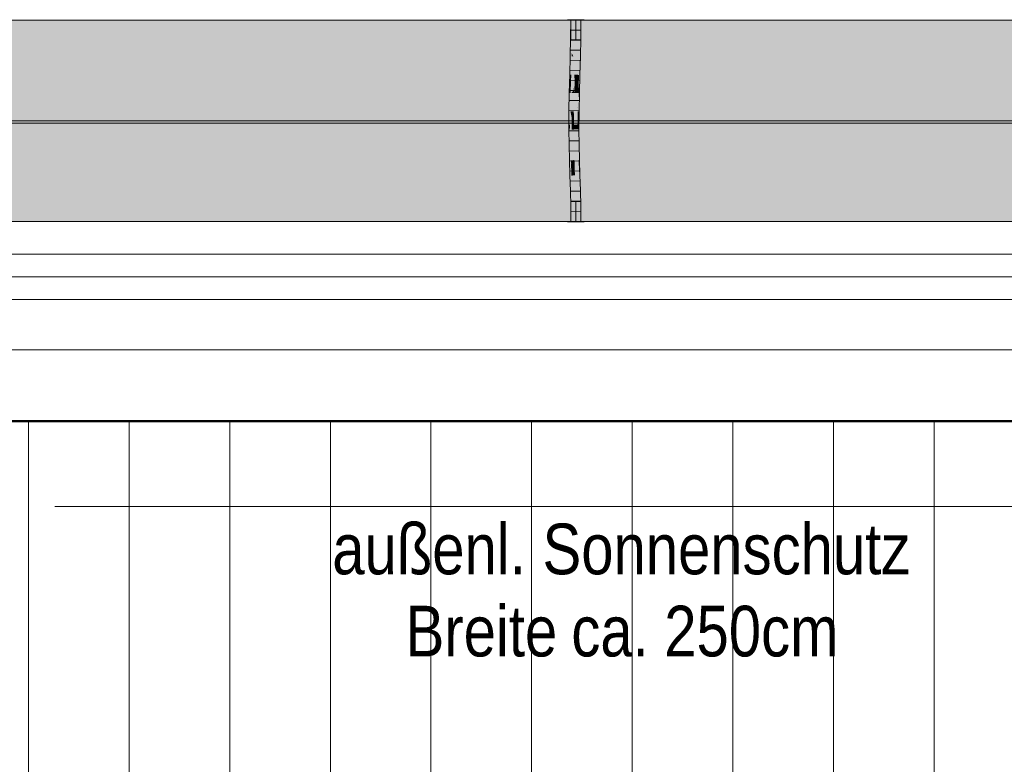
# Model space of a CAD drawing. Extents: x -620 to 300, y 62 to 1107.
# Tile 23 of 109: x -344 to -305, y 350 to 380. Entities that reach past the tile are written whole.
import ezdxf
from ezdxf.lldxf.tags import DXFTag

# ---------------------------------------------------------------- set-up
doc = ezdxf.new("R2010")
doc.units = 0
doc.layers.get('0').update_dxf_attribs({"lineweight": 35})
for name, color, linetype, lineweight, true_color in [('30 -33 Aussenwände- 7 Fassade_ Elemente', 7, 'Continuous', 9, 0x00aacc), ('30 -35 Decken- 1 Konstruktion-Träger- Stahlbeton', 7, 'grob-A06G9G5Q8I', 13, 0x33aa00), ('70 -72 Beschriftung- 1 Beschriftung allgemein', 7, 'Continuous', 9, 0xff6633), ('70 -75 Raumstempel- 1 Raumstempel', 1, 'Continuous', 50, 0xff0000), ('E_Leerrohr 20', 7, 'Continuous', 13, 0xcc0099), ('E_Leerrohr 20-Shading', 7, 'Continuous', 13, 0xcc0099)]:
    doc.layers.add(name, color=color, linetype=linetype, lineweight=lineweight, true_color=true_color)
doc.layers.add('60- 61 allgemeine Ausstattung- 4 Terrassen', color=7, linetype='Continuous', lineweight=9)
doc.layers.add('70 -71 Achsen- 1 Gebäudeachsen', color=7, linetype='STRICHPUNKT2-A06G9G5P8I', lineweight=18)
doc.layers.add('iwb_Schraffur_Unterzug', color=7, linetype='Continuous', lineweight=5, true_color=0xffffcc, plot=False)
doc.styles.get("Standard").update_dxf_attribs({"font": 'ARIALN.TTF'})
tags = doc.linetypes.add('grob-A06G9G5Q8I', pattern=[14, 3, -8, 3]).pattern_tags.tags
tags[8:9] = [DXFTag(74, 4), DXFTag(75, 0), DXFTag(340, '0'), DXFTag(46, 0.0), DXFTag(50, 0.0), DXFTag(44, 0.0), DXFTag(45, 0.0)]
tags[6:7] = [DXFTag(74, 4), DXFTag(75, 0), DXFTag(340, '0'), DXFTag(46, 0.0), DXFTag(50, 0.0), DXFTag(44, 0.0), DXFTag(45, 0.0)]
tags[4:5] = [DXFTag(74, 4), DXFTag(75, 0), DXFTag(340, '0'), DXFTag(46, 0.0), DXFTag(50, 0.0), DXFTag(44, 0.0), DXFTag(45, 0.0)]
tags = doc.linetypes.add('STRICHPUNKT2', pattern=[12.7, 6.35, -3.175, 0, -3.175]).pattern_tags.tags
tags[10:11] = [DXFTag(74, 4), DXFTag(75, 0), DXFTag(340, '0'), DXFTag(46, 0.0), DXFTag(50, 0.0), DXFTag(44, 0.0), DXFTag(45, 0.0)]
tags[8:9] = [DXFTag(74, 4), DXFTag(75, 0), DXFTag(340, '0'), DXFTag(46, 0.0), DXFTag(50, 0.0), DXFTag(44, 0.0), DXFTag(45, 0.0)]
tags[6:7] = [DXFTag(74, 4), DXFTag(75, 0), DXFTag(340, '0'), DXFTag(46, 0.0), DXFTag(50, 0.0), DXFTag(44, 0.0), DXFTag(45, 0.0)]
tags[4:5] = [DXFTag(74, 4), DXFTag(75, 0), DXFTag(340, '0'), DXFTag(46, 0.0), DXFTag(50, 0.0), DXFTag(44, 0.0), DXFTag(45, 0.0)]
tags = doc.linetypes.add('STRICHPUNKT2-A06G9G5P8I', pattern=[12.7, 6.35, -3.175, 0, -3.175]).pattern_tags.tags
tags[10:11] = [DXFTag(74, 4), DXFTag(75, 0), DXFTag(340, '0'), DXFTag(46, 0.0), DXFTag(50, 0.0), DXFTag(44, 0.0), DXFTag(45, 0.0)]
tags[8:9] = [DXFTag(74, 4), DXFTag(75, 0), DXFTag(340, '0'), DXFTag(46, 0.0), DXFTag(50, 0.0), DXFTag(44, 0.0), DXFTag(45, 0.0)]
tags[6:7] = [DXFTag(74, 4), DXFTag(75, 0), DXFTag(340, '0'), DXFTag(46, 0.0), DXFTag(50, 0.0), DXFTag(44, 0.0), DXFTag(45, 0.0)]
tags[4:5] = [DXFTag(74, 4), DXFTag(75, 0), DXFTag(340, '0'), DXFTag(46, 0.0), DXFTag(50, 0.0), DXFTag(44, 0.0), DXFTag(45, 0.0)]

# ---------------------------------------------------------------- blocks, each defined once
blk = doc.blocks.new('Shading-A06G9G2L8I', base_point=(-321.628, 374.196))
at = {"layer": 'E_Leerrohr 20-Shading', "color": 223, "true_color": 0xc67fb4}
for points in [[(-321.921, 379.931), (-321.979, 379.931), (-321.927, 379.208), (-321.986, 379.209)], [(-321.624, 379.931), (-321.638, 379.931), (-321.632, 379.204), (-321.644, 379.204)], [(-321.632, 379.204), (-321.614, 379.204), (-321.624, 379.931), (-321.603, 379.931)], [(-321.593, 379.931), (-321.603, 379.931), (-321.605, 379.204), (-321.614, 379.204)], [(-321.579, 379.931), (-321.593, 379.931), (-321.59, 379.203), (-321.605, 379.204)], [(-321.59, 379.203), (-321.586, 379.203), (-321.579, 379.931)], [(-321.927, 379.208), (-321.986, 379.209), (-321.944, 378.485), (-322.001, 378.486)], [(-321.942, 378.485), (-321.927, 379.208), (-321.944, 378.485)], [(-321.632, 379.204), (-321.644, 379.204), (-321.652, 378.478), (-321.66, 378.478)], [(-321.636, 379.068), (-321.652, 378.478), (-321.651, 378.478)], [(-321.632, 379.204), (-321.636, 379.068), (-321.636, 378.478), (-321.651, 378.478)], [(-321.605, 379.204), (-321.614, 379.204), (-321.628, 378.477), (-321.636, 378.478)], [(-321.632, 379.204), (-321.636, 378.478), (-321.614, 379.204)], [(-321.59, 379.203), (-321.605, 379.204), (-321.616, 378.477), (-321.628, 378.477)], [(-321.616, 378.477), (-321.601, 378.477), (-321.59, 379.203), (-321.586, 379.203)], [(-321.944, 378.485), (-322.001, 378.486), (-321.967, 377.761), (-322.021, 377.762)], [(-321.962, 377.76), (-321.942, 378.485), (-321.967, 377.761), (-321.944, 378.485)], [(-321.652, 378.478), (-321.66, 378.478), (-321.677, 377.753), (-321.679, 377.753)], [(-321.652, 378.478), (-321.677, 377.753), (-321.651, 378.478), (-321.674, 377.753)], [(-321.674, 377.753), (-321.663, 377.752), (-321.651, 378.478), (-321.636, 378.478)], [(-321.628, 378.477), (-321.636, 378.478), (-321.656, 377.752), (-321.663, 377.752)], [(-321.616, 378.477), (-321.628, 378.477), (-321.65, 377.752), (-321.656, 377.752)], [(-321.65, 377.752), (-321.621, 377.751), (-321.616, 378.477), (-321.601, 378.477)], [(-322.021, 377.762), (-322.028, 377.494), (-321.967, 377.761), (-321.975, 377.493)], [(-321.975, 377.486), (-321.968, 377.534), (-321.967, 377.761), (-321.962, 377.76)], [(-321.674, 377.753), (-321.686, 377.486), (-321.683, 377.459)], [(-321.674, 377.753), (-321.677, 377.753), (-321.686, 377.486), (-321.682, 377.62)], [(-321.677, 377.753), (-321.679, 377.753), (-321.686, 377.491)], [(-321.683, 377.459), (-321.676, 377.392), (-321.674, 377.753), (-321.663, 377.752)], [(-321.656, 377.752), (-321.663, 377.752), (-321.672, 377.347), (-321.676, 377.392)], [(-321.669, 377.322), (-321.64, 377.027), (-321.65, 377.752), (-321.621, 377.751)], [(-321.662, 377.491), (-321.65, 377.752), (-321.666, 377.492), (-321.656, 377.752)], [(-322.028, 377.494), (-322.04, 377.036), (-321.975, 377.493), (-321.975, 377.486)], [(-321.99, 377.035), (-321.984, 377.165), (-322.04, 377.036), (-321.975, 377.486)], [(-321.981, 377.035), (-321.968, 377.534), (-321.99, 377.035)], [(-321.984, 377.165), (-321.968, 377.534), (-321.975, 377.486)], [(-321.686, 377.486), (-321.686, 377.491), (-321.698, 377.029)], [(-321.683, 377.459), (-321.686, 377.486), (-321.696, 377.029), (-321.698, 377.029)], [(-321.696, 377.029), (-321.689, 377.029), (-321.683, 377.459), (-321.676, 377.392)], [(-321.672, 377.347), (-321.676, 377.392), (-321.684, 377.028), (-321.689, 377.029)], [(-321.682, 377.62), (-321.686, 377.491), (-321.686, 377.486)], [(-321.669, 377.322), (-321.672, 377.347), (-321.682, 377.028), (-321.684, 377.028)], [(-321.669, 377.322), (-321.662, 377.491), (-321.672, 377.347), (-321.666, 377.492)], [(-321.99, 377.035), (-322.04, 377.036), (-322.013, 376.309), (-322.053, 376.309)], [(-321.995, 376.309), (-321.981, 377.035), (-322.013, 376.309), (-321.99, 377.035)], [(-321.709, 376.306), (-321.689, 377.029), (-321.712, 376.306), (-321.696, 377.029)], [(-321.696, 377.029), (-321.698, 377.029), (-321.712, 376.306)], [(-321.689, 377.029), (-321.709, 376.306), (-321.695, 376.633), (-321.705, 376.305)], [(-321.682, 377.028), (-321.695, 376.633), (-321.653, 376.305), (-321.704, 376.305)], [(-321.689, 377.029), (-321.695, 376.633), (-321.684, 377.028)], [(-321.695, 376.633), (-321.682, 377.028), (-321.684, 377.028)], [(-321.682, 377.028), (-321.64, 377.027), (-321.669, 377.322)], [(-321.682, 377.028), (-321.653, 376.305), (-321.64, 377.027)], [(-321.695, 376.633), (-321.705, 376.305), (-321.704, 376.305)], [(-322.017, 375.777), (-322.013, 376.309), (-322.056, 375.776), (-322.053, 376.309)], [(-321.998, 375.582), (-321.995, 376.309), (-322.019, 375.582), (-322.013, 376.309)], [(-321.709, 376.306), (-321.712, 376.306), (-321.714, 375.78)], [(-321.71, 376.158), (-321.714, 375.78), (-321.713, 375.778)], [(-321.709, 375.943), (-321.71, 376.158), (-321.712, 375.943)], [(-321.709, 375.943), (-321.708, 376.016), (-321.71, 376.158), (-321.709, 376.306)], [(-321.709, 376.306), (-321.708, 376.016), (-321.705, 376.305)], [(-321.653, 376.305), (-321.708, 376.016), (-321.655, 375.942), (-321.708, 375.943)], [(-321.708, 376.016), (-321.653, 376.305), (-321.704, 376.305)], [(-321.705, 376.305), (-321.708, 376.016), (-321.704, 376.305)], [(-322.019, 375.582), (-322.017, 375.777), (-322.056, 375.582), (-322.056, 375.776)], [(-321.713, 375.778), (-321.714, 375.78), (-321.715, 375.583)], [(-321.71, 375.768), (-321.713, 375.778), (-321.712, 375.583), (-321.715, 375.583)], [(-321.71, 375.768), (-321.708, 375.943), (-321.713, 375.778), (-321.709, 375.943)], [(-321.713, 375.778), (-321.709, 375.943), (-321.712, 375.943)], [(-321.712, 375.583), (-321.711, 375.583), (-321.71, 375.768), (-321.709, 375.764)], [(-321.711, 375.583), (-321.656, 375.583), (-321.709, 375.764)], [(-321.71, 375.768), (-321.709, 375.764), (-321.708, 376.016)], [(-321.708, 375.943), (-321.708, 376.016), (-321.709, 375.943)], [(-321.708, 375.943), (-321.709, 375.764), (-321.655, 375.942), (-321.656, 375.583)], [(-322.019, 375.582), (-322.056, 375.582), (-322.005, 374.971), (-322.048, 374.97)], [(-321.99, 374.971), (-321.998, 375.582), (-322.005, 374.971), (-322.019, 375.582)], [(-321.697, 374.977), (-321.711, 375.583), (-321.707, 374.977), (-321.712, 375.583)], [(-321.649, 374.978), (-321.656, 375.583), (-321.697, 374.977), (-321.711, 375.583)], [(-322.005, 374.971), (-322.048, 374.97), (-321.98, 374.362), (-322.034, 374.36)], [(-321.975, 374.362), (-321.99, 374.971), (-321.98, 374.362), (-322.005, 374.971)], [(-321.697, 374.977), (-321.707, 374.977), (-321.672, 374.37), (-321.692, 374.369)], [(-321.634, 374.371), (-321.649, 374.978), (-321.672, 374.37), (-321.697, 374.977)], [(-321.957, 373.753), (-321.968, 374.123), (-322.034, 374.36), (-321.98, 374.362)], [(-321.957, 373.753), (-322.034, 374.36), (-322.015, 373.751)], [(-321.968, 374.123), (-321.975, 374.362), (-321.98, 374.362)], [(-321.672, 374.37), (-321.692, 374.369), (-321.641, 373.762), (-321.674, 373.761)], [(-321.628, 374.196), (-321.634, 374.371), (-321.663, 374.195), (-321.672, 374.37)], [(-321.641, 373.762), (-321.616, 373.763), (-321.663, 374.195), (-321.628, 374.196)], [(-321.957, 373.753), (-322.015, 373.751), (-321.939, 373.145), (-321.998, 373.143)], [(-321.641, 373.762), (-321.674, 373.761), (-321.611, 373.153), (-321.657, 373.152)], [(-321.598, 373.154), (-321.616, 373.763), (-321.611, 373.153), (-321.641, 373.762)], [(-321.939, 373.145), (-321.998, 373.143), (-321.927, 372.538), (-321.985, 372.537)], [(-321.926, 372.538), (-321.939, 373.145), (-321.927, 372.538), (-321.939, 373.145)], [(-321.611, 373.153), (-321.657, 373.152), (-321.588, 372.543), (-321.643, 372.542)], [(-321.585, 372.543), (-321.598, 373.154), (-321.588, 372.543), (-321.611, 373.153)], [(-321.926, 372.538), (-321.985, 372.537), (-321.921, 371.931), (-321.979, 371.931)], [(-321.579, 371.931), (-321.588, 372.543), (-321.638, 371.931), (-321.643, 372.542)], [(-321.579, 371.931), (-321.585, 372.543), (-321.588, 372.543)]]:
    blk.add_solid(points, dxfattribs=at)
at = {"layer": 'E_Leerrohr 20-Shading', "color": 231, "true_color": 0xe17fc9}
for points in [[(-321.887, 379.931), (-321.921, 379.931), (-321.879, 379.208), (-321.927, 379.208)], [(-321.858, 379.207), (-321.863, 379.931), (-321.879, 379.208), (-321.887, 379.931)], [(-321.814, 379.207), (-321.814, 379.931), (-321.858, 379.207), (-321.863, 379.931)], [(-321.786, 379.206), (-321.779, 379.931), (-321.814, 379.207), (-321.814, 379.931)], [(-321.779, 379.931), (-321.786, 379.206), (-321.781, 379.206)], [(-321.775, 379.206), (-321.779, 379.931), (-321.781, 379.206)], [(-321.644, 379.204), (-321.638, 379.931), (-321.775, 379.206), (-321.779, 379.931)], [(-321.877, 378.483), (-321.879, 379.208), (-321.94, 378.606), (-321.923, 379.208)], [(-321.923, 379.208), (-321.927, 379.208), (-321.94, 378.606)], [(-321.858, 378.483), (-321.858, 379.207), (-321.877, 378.483), (-321.879, 379.208)], [(-321.858, 378.483), (-321.814, 379.207), (-321.858, 379.207)], [(-321.858, 378.483), (-321.822, 378.482), (-321.814, 379.207), (-321.815, 379.067)], [(-321.822, 378.482), (-321.819, 378.482), (-321.815, 379.067)], [(-321.801, 378.481), (-321.786, 379.206), (-321.819, 378.482), (-321.814, 379.207)], [(-321.775, 379.206), (-321.786, 379.206), (-321.764, 378.481), (-321.801, 378.481)], [(-321.66, 378.478), (-321.644, 379.204), (-321.764, 378.481), (-321.775, 379.206)], [(-321.877, 378.483), (-321.94, 378.606), (-321.942, 378.485)], [(-321.877, 378.483), (-321.942, 378.485), (-321.876, 377.758), (-321.962, 377.76)], [(-321.86, 377.758), (-321.858, 378.483), (-321.876, 377.758), (-321.877, 378.483)], [(-321.86, 377.758), (-321.834, 377.757), (-321.858, 378.483), (-321.822, 378.482)], [(-321.834, 377.757), (-321.825, 377.757), (-321.822, 378.482), (-321.819, 378.482)], [(-321.821, 377.757), (-321.801, 378.481), (-321.825, 377.757), (-321.819, 378.482)], [(-321.66, 378.478), (-321.801, 378.481), (-321.679, 377.753), (-321.821, 377.757)], [(-321.875, 377.132), (-321.962, 377.76), (-321.959, 377.035), (-321.968, 377.534)], [(-321.875, 377.244), (-321.962, 377.76), (-321.875, 377.132)], [(-321.876, 377.758), (-321.962, 377.76), (-321.875, 377.244)], [(-321.86, 377.758), (-321.876, 377.758), (-321.861, 377.159), (-321.875, 377.244)], [(-321.86, 377.758), (-321.861, 377.159), (-321.834, 377.757), (-321.837, 377.565)], [(-321.825, 377.757), (-321.837, 377.565), (-321.84, 377.032), (-321.844, 377.06)], [(-321.826, 377.62), (-321.825, 377.757), (-321.84, 377.032)], [(-321.837, 377.565), (-321.825, 377.757), (-321.834, 377.757)], [(-321.828, 377.493), (-321.821, 377.757), (-321.825, 377.757)], [(-321.686, 377.491), (-321.679, 377.753), (-321.828, 377.493), (-321.821, 377.757)], [(-321.968, 377.534), (-321.981, 377.035), (-321.959, 377.035)], [(-321.837, 377.565), (-321.861, 377.159), (-321.844, 377.06)], [(-321.828, 377.493), (-321.826, 377.62), (-321.84, 377.032)], [(-321.828, 377.493), (-321.84, 377.032), (-321.825, 377.492), (-321.836, 377.032)], [(-321.836, 377.032), (-321.797, 377.031), (-321.825, 377.492), (-321.793, 377.492)], [(-321.793, 377.492), (-321.797, 377.031), (-321.745, 377.492), (-321.737, 377.03)], [(-321.737, 377.03), (-321.698, 377.029), (-321.745, 377.492), (-321.686, 377.491)], [(-321.959, 377.035), (-321.981, 377.035), (-321.949, 376.308), (-321.995, 376.309)], [(-321.875, 377.132), (-321.959, 377.035), (-321.875, 377.033)], [(-321.949, 376.308), (-321.871, 376.307), (-321.959, 377.035), (-321.875, 377.033)], [(-321.861, 377.159), (-321.875, 377.244), (-321.861, 377.032), (-321.875, 377.132)], [(-321.861, 377.032), (-321.875, 377.132), (-321.875, 377.033)], [(-321.871, 376.307), (-321.86, 376.307), (-321.875, 377.033), (-321.861, 377.032)], [(-321.861, 377.159), (-321.861, 377.032), (-321.844, 377.06), (-321.845, 377.032)], [(-321.86, 376.307), (-321.853, 376.307), (-321.861, 377.032), (-321.845, 377.032)], [(-321.853, 376.307), (-321.84, 377.032), (-321.845, 377.032)], [(-321.836, 377.032), (-321.84, 377.032), (-321.85, 376.307), (-321.853, 376.307)], [(-321.801, 376.307), (-321.797, 377.031), (-321.85, 376.307), (-321.836, 377.032)], [(-321.845, 377.032), (-321.84, 377.032), (-321.844, 377.06)], [(-321.801, 376.307), (-321.727, 376.306), (-321.797, 377.031), (-321.737, 377.03)], [(-321.727, 376.306), (-321.712, 376.306), (-321.737, 377.03), (-321.698, 377.029)], [(-321.998, 375.582), (-321.947, 375.582), (-321.995, 376.309), (-321.948, 376.065)], [(-321.995, 376.309), (-321.948, 376.065), (-321.949, 376.308)], [(-321.949, 376.308), (-321.948, 376.065), (-321.871, 376.307), (-321.871, 376.278)], [(-321.867, 375.946), (-321.871, 376.278), (-321.926, 375.947), (-321.948, 376.065)], [(-321.871, 376.278), (-321.86, 376.307), (-321.871, 376.307)], [(-321.858, 375.946), (-321.86, 376.307), (-321.867, 375.946), (-321.871, 376.278)], [(-321.86, 376.307), (-321.856, 375.582), (-321.855, 375.779)], [(-321.855, 375.779), (-321.853, 376.307), (-321.86, 376.307)], [(-321.802, 375.779), (-321.801, 376.307), (-321.855, 375.779), (-321.853, 376.307)], [(-321.802, 375.779), (-321.725, 375.78), (-321.801, 376.307), (-321.727, 376.306)], [(-321.725, 375.78), (-321.714, 375.78), (-321.727, 376.306), (-321.712, 376.306)], [(-321.948, 376.065), (-321.947, 375.582), (-321.863, 375.616), (-321.862, 375.582)], [(-321.863, 375.616), (-321.867, 375.946), (-321.926, 375.947)], [(-321.856, 375.582), (-321.858, 375.946), (-321.863, 375.616), (-321.867, 375.946)], [(-321.856, 375.582), (-321.836, 375.583), (-321.855, 375.779), (-321.835, 375.779)], [(-321.836, 375.583), (-321.802, 375.583), (-321.835, 375.779), (-321.802, 375.779)], [(-321.725, 375.78), (-321.802, 375.779), (-321.727, 375.583), (-321.802, 375.583)], [(-321.725, 375.78), (-321.727, 375.583), (-321.725, 375.687)], [(-321.725, 375.583), (-321.715, 375.583), (-321.725, 375.78), (-321.714, 375.78)], [(-321.947, 375.582), (-321.998, 375.582), (-321.952, 374.972), (-321.99, 374.971)], [(-321.952, 374.972), (-321.85, 374.974), (-321.947, 375.582), (-321.862, 375.582)], [(-321.862, 375.582), (-321.856, 375.582), (-321.863, 375.616)], [(-321.85, 374.974), (-321.849, 374.974), (-321.862, 375.582), (-321.856, 375.582)], [(-321.836, 375.583), (-321.856, 375.582), (-321.835, 374.974), (-321.849, 374.974)], [(-321.8, 374.975), (-321.802, 375.583), (-321.835, 374.974), (-321.836, 375.583)], [(-321.802, 375.583), (-321.8, 374.975), (-321.727, 375.583), (-321.743, 374.976)], [(-321.743, 374.976), (-321.73, 374.976), (-321.727, 375.583), (-321.725, 375.583)], [(-321.73, 374.976), (-321.707, 374.977), (-321.725, 375.583), (-321.715, 375.583)], [(-321.727, 375.583), (-321.725, 375.583), (-321.725, 375.687)], [(-321.952, 374.972), (-321.99, 374.971), (-321.963, 374.362), (-321.975, 374.362)], [(-321.834, 374.365), (-321.849, 374.974), (-321.963, 374.362), (-321.952, 374.972)], [(-321.8, 374.975), (-321.849, 374.974), (-321.795, 374.367), (-321.834, 374.365)], [(-321.795, 374.367), (-321.741, 374.368), (-321.8, 374.975), (-321.73, 374.976)], [(-321.741, 374.368), (-321.692, 374.369), (-321.73, 374.976), (-321.707, 374.977)], [(-321.963, 374.362), (-321.975, 374.362), (-321.968, 374.123)], [(-321.829, 374.194), (-321.834, 374.365), (-321.966, 374.193), (-321.963, 374.362)], [(-321.795, 374.367), (-321.834, 374.365), (-321.79, 373.758), (-321.816, 373.757)], [(-321.79, 373.758), (-321.754, 373.759), (-321.795, 374.367), (-321.741, 374.368)], [(-321.754, 373.759), (-321.674, 373.761), (-321.741, 374.368), (-321.692, 374.369)], [(-321.966, 374.193), (-321.968, 374.123), (-321.934, 374.193), (-321.934, 374.041)], [(-321.957, 373.753), (-321.932, 373.754), (-321.968, 374.123), (-321.934, 374.041)], [(-321.934, 374.041), (-321.816, 373.757), (-321.934, 374.193), (-321.829, 374.194)], [(-321.932, 373.754), (-321.816, 373.757), (-321.934, 374.041)], [(-321.932, 373.754), (-321.957, 373.753), (-321.93, 373.145), (-321.939, 373.145)], [(-321.798, 373.148), (-321.816, 373.757), (-321.93, 373.145), (-321.932, 373.754)], [(-321.79, 373.758), (-321.816, 373.757), (-321.785, 373.149), (-321.798, 373.148)], [(-321.785, 373.149), (-321.766, 373.149), (-321.79, 373.758), (-321.754, 373.759)], [(-321.766, 373.149), (-321.657, 373.152), (-321.754, 373.759), (-321.674, 373.761)], [(-321.93, 373.145), (-321.939, 373.145), (-321.926, 372.538)], [(-321.785, 372.54), (-321.798, 373.148), (-321.926, 372.538), (-321.93, 373.145)], [(-321.785, 373.149), (-321.798, 373.148), (-321.781, 372.54), (-321.785, 372.54)], [(-321.643, 372.542), (-321.657, 373.152), (-321.781, 372.54), (-321.785, 373.149)], [(-321.785, 372.54), (-321.926, 372.538), (-321.779, 371.931), (-321.921, 371.931)], [(-321.643, 372.542), (-321.785, 372.54), (-321.638, 371.931), (-321.779, 371.931)]]:
    blk.add_solid(points, dxfattribs=at)
blk = doc.blocks.new('Shading-A06G9G2N8I', base_point=(-321.673, 379.143))
at = {"layer": 'E_Leerrohr 20-Shading', "color": 213, "true_color": 0xd67fc0}
for points in [[(-321.92, 379.943), (-322.109, 379.943), (-321.92, 379.931), (-322.109, 379.931)], [(-321.979, 379.931), (-321.979, 379.143), (-321.8, 379.931), (-321.798, 379.143)], [(-321.892, 379.943), (-321.92, 379.943), (-321.892, 379.931), (-321.92, 379.931)], [(-321.871, 379.943), (-321.892, 379.943), (-321.871, 379.931), (-321.892, 379.931)], [(-321.869, 379.931), (-321.868, 379.943), (-321.871, 379.931), (-321.871, 379.943)], [(-321.867, 379.943), (-321.868, 379.943), (-321.867, 379.931), (-321.869, 379.931)], [(-321.867, 379.931), (-321.779, 379.931), (-321.867, 379.943), (-321.779, 379.943)], [(-321.779, 379.931), (-321.8, 379.931), (-321.779, 379.499), (-321.78, 379.353)], [(-321.78, 379.353), (-321.8, 379.931), (-321.782, 379.143), (-321.798, 379.143)], [(-321.569, 379.943), (-321.779, 379.943), (-321.569, 379.931), (-321.779, 379.931)], [(-321.73, 379.931), (-321.779, 379.931), (-321.776, 379.143), (-321.779, 379.327)], [(-321.73, 379.931), (-321.776, 379.143), (-321.735, 379.143)], [(-321.73, 379.931), (-321.735, 379.143), (-321.661, 379.931), (-321.673, 379.143)], [(-321.673, 379.143), (-321.579, 379.143), (-321.661, 379.931), (-321.579, 379.931)], [(-321.564, 379.943), (-321.569, 379.943), (-321.564, 379.931), (-321.569, 379.931)], [(-321.508, 379.931), (-321.508, 379.943), (-321.564, 379.931), (-321.564, 379.943)], [(-321.508, 379.931), (-321.449, 379.931), (-321.508, 379.943), (-321.449, 379.943)], [(-321.779, 379.327), (-321.78, 379.353), (-321.781, 379.143), (-321.782, 379.143)], [(-321.781, 379.143), (-321.779, 379.143), (-321.779, 379.327)], [(-321.78, 379.353), (-321.779, 379.327), (-321.779, 379.499)], [(-321.779, 379.327), (-321.779, 379.143), (-321.776, 379.143)]]:
    blk.add_solid(points, dxfattribs=at)
blk = doc.blocks.new('Shading-A06G9G2P8I', base_point=(-321.579, 371.931))
at = {"layer": 'E_Leerrohr 20-Shading', "color": 213, "true_color": 0xd67fc0}
for points in [[(-321.779, 371.931), (-321.781, 372.719), (-321.979, 371.931), (-321.979, 372.719)], [(-321.779, 371.931), (-321.779, 372.719), (-321.781, 372.719)], [(-321.579, 371.931), (-321.579, 372.719), (-321.779, 371.931), (-321.775, 372.719)], [(-321.775, 372.719), (-321.779, 372.719), (-321.779, 371.931)], [(-321.871, 371.931), (-322.109, 371.931), (-321.871, 371.919), (-322.109, 371.919)], [(-321.779, 371.919), (-321.779, 371.931), (-321.871, 371.919), (-321.871, 371.931)], [(-321.557, 371.931), (-321.779, 371.931), (-321.557, 371.919), (-321.779, 371.919)], [(-321.449, 371.919), (-321.449, 371.931), (-321.557, 371.919), (-321.557, 371.931)]]:
    blk.add_solid(points, dxfattribs=at)
blk = doc.blocks.new('Referenz-A06G9G5R8I')
at = {"layer": '30 -33 Aussenwände- 7 Fassade_ Elemente', "color": 0}
for p, q in [((-297.578, 375.831), (-345.978, 375.831)), ((-344.378, 370.631), (-299.178, 370.631)), ((-344.378, 369.731), (-299.178, 369.731)), ((-299.178, 368.831), (-344.378, 368.831)), ((-297.578, 366.831), (-345.978, 366.831))]:
    blk.add_line(p, q, dxfattribs=at)
at = {"layer": '30 -33 Aussenwände- 7 Fassade_ Elemente', "color": 0, "linetype": 'Continuous', "ltscale": 0.13}
for p, q in [((-345.755, 370.631), (-296.555, 370.631)), ((-296.555, 368.831), (-345.755, 368.831))]:
    blk.add_line(p, q, dxfattribs=at)
at = {"layer": '30 -33 Aussenwände- 7 Fassade_ Elemente', "color": 0, "linetype": 'grob-A06G9G5Q8I', "ltscale": 0.13}
blk.add_line((-443.538, 363.991), (-291.478, 363.991), dxfattribs=at)
at = {"layer": '30 -35 Decken- 1 Konstruktion-Träger- Stahlbeton', "color": 0}
for p, q in [((-451.478, 379.931), (35.522, 379.931)), ((-451.478, 371.931), (35.522, 371.931))]:
    blk.add_line(p, q, dxfattribs=at)
at = {"layer": '60- 61 allgemeine Ausstattung- 4 Terrassen', "color": 0}
for p, q in [((-275.539, 363.991), (-395.539, 363.991)), ((-343.539, 255.331), (-343.539, 363.991)), ((-339.539, 255.331), (-339.539, 363.991)), ((-335.539, 255.331), (-335.539, 363.991)), ((-331.539, 255.331), (-331.539, 363.991)), ((-327.539, 255.331), (-327.539, 363.991)), ((-323.539, 255.331), (-323.539, 363.991)), ((-319.539, 255.331), (-319.539, 363.991)), ((-315.539, 255.331), (-315.539, 363.991)), ((-311.539, 255.331), (-311.539, 363.991)), ((-307.539, 255.331), (-307.539, 363.991))]:
    blk.add_line(p, q, dxfattribs=at)
at = {"layer": '70 -71 Achsen- 1 Gebäudeachsen', "color": 0, "linetype": 'STRICHPUNKT2-A06G9G5P8I', "ltscale": 0.18}
blk.add_line((-538.531, 375.931), (76.472, 375.931), dxfattribs=at)
at = {"layer": '70 -72 Beschriftung- 1 Beschriftung allgemein', "color": 0, "linetype": 'Continuous', "ltscale": 0.13}
blk.add_line((-295.487, 360.605), (-342.487, 360.605), dxfattribs=at)
at = {"layer": '70 -75 Raumstempel- 1 Raumstempel', "color": 0, "linetype": 'Continuous', "ltscale": 0.5}
blk.add_line((27.582, 363.991), (-443.538, 363.991), dxfattribs=at)
at = {"layer": '70 -72 Beschriftung- 1 Beschriftung allgemein', "color": 0, "linetype": 'Continuous', "ltscale": 0.13, "char_height": 2.01377, "attachment_point": 1}
for s, insert in [('{\\fArial Narrow;außenl.}', (-331.463, 359.928)), ('{\\fArial Narrow;Sonnenschutz}', (-323.103, 359.928)), ('{\\fArial Narrow;Breite}', (-328.545, 356.665)), ('{\\fArial Narrow;250cm}', (-318.265, 356.665)), ('{\\fArial Narrow;ca.}', (-321.959, 356.665))]:
    blk.add_mtext(s, dxfattribs=dict(at, insert=insert))
blk = doc.blocks.new('Referenz-A06G9G5T8I')
at = {"layer": 'iwb_Schraffur_Unterzug', "linetype": 'Continuous', "ltscale": 0.13}
for points in [[(-451.478, 379.931), (76.472, 379.931), (76.472, 375.63)], [(-451.478, 379.931), (76.472, 375.63), (76.472, 371.931)], [(-451.478, 379.931), (76.472, 371.931), (-451.478, 371.931)]]:
    blk.add_solid(points, dxfattribs=at)
blk = doc.blocks.new('Enddeckel-A06G9GAT8I')
at = {"color": 0, "linetype": 'ByBlock', "lineweight": -2, "ltscale": 0.13}
for p, q in [((-321.979, 372.719), (-321.979, 371.931)), ((-321.862, 372.719), (-321.979, 372.719)), ((-321.696, 372.719), (-321.862, 372.719)), ((-321.579, 372.719), (-321.696, 372.719)), ((-321.579, 371.931), (-321.579, 372.719)), ((-322.109, 371.931), (-322.109, 371.919)), ((-321.916, 371.931), (-322.109, 371.931)), ((-321.916, 371.919), (-322.109, 371.919)), ((-321.862, 371.931), (-321.979, 371.931)), ((-321.643, 371.931), (-321.916, 371.931)), ((-321.643, 371.919), (-321.916, 371.919)), ((-321.696, 371.931), (-321.862, 371.931)), ((-321.579, 371.931), (-321.696, 371.931)), ((-321.449, 371.931), (-321.643, 371.931)), ((-321.449, 371.919), (-321.643, 371.919)), ((-321.449, 371.919), (-321.449, 371.931))]:
    blk.add_line(p, q, dxfattribs=at)
at = {"color": 0, "linetype": 'STRICHPUNKT2', "lineweight": 5, "ltscale": 0.13}
blk.add_line((-321.779, 371.931), (-321.779, 372.719), dxfattribs=at)
blk = doc.blocks.new('Enddeckel-A06G9GAV8I')
at = {"color": 0, "linetype": 'ByBlock', "lineweight": -2, "ltscale": 0.13}
for p, q in [((-322.109, 379.943), (-322.109, 379.931)), ((-322.109, 379.943), (-321.916, 379.943)), ((-322.109, 379.931), (-321.916, 379.931)), ((-321.979, 379.931), (-321.979, 379.143)), ((-321.979, 379.931), (-321.862, 379.931)), ((-321.916, 379.943), (-321.643, 379.943)), ((-321.916, 379.931), (-321.643, 379.931)), ((-321.862, 379.931), (-321.696, 379.931)), ((-321.696, 379.931), (-321.579, 379.931)), ((-321.643, 379.943), (-321.449, 379.943)), ((-321.643, 379.931), (-321.449, 379.931)), ((-321.579, 379.143), (-321.579, 379.931)), ((-321.449, 379.931), (-321.449, 379.943)), ((-321.979, 379.143), (-321.862, 379.143)), ((-321.862, 379.143), (-321.696, 379.143)), ((-321.696, 379.143), (-321.579, 379.143))]:
    blk.add_line(p, q, dxfattribs=at)
at = {"color": 0, "linetype": 'STRICHPUNKT2', "lineweight": 5, "ltscale": 0.13}
blk.add_line((-321.779, 379.931), (-321.779, 379.143), dxfattribs=at)
blk = doc.blocks.new('Flexrohr-A06G9GB78I')
at = {"color": 0, "linetype": 'ByBlock', "lineweight": -2, "ltscale": 0.13}
for p, q in [((-321.979, 379.931), (-321.986, 379.209)), ((-321.979, 379.931), (-321.579, 379.931)), ((-321.579, 379.931), (-321.586, 379.203)), ((-321.971, 379.533), (-321.595, 379.53)), ((-321.986, 379.209), (-322.001, 378.486)), ((-321.975, 379.134), (-321.599, 379.128)), ((-321.586, 379.203), (-321.601, 378.477)), ((-321.984, 378.735), (-321.608, 378.727)), ((-322.001, 378.486), (-322.021, 377.762)), ((-321.993, 378.336), (-321.617, 378.327)), ((-321.601, 378.477), (-321.621, 377.751)), ((-322.021, 377.762), (-322.04, 377.036)), ((-322.004, 377.937), (-321.628, 377.927)), ((-321.621, 377.751), (-321.64, 377.027)), ((-322.014, 377.537), (-321.639, 377.527)), ((-322.04, 377.036), (-322.053, 376.309)), ((-322.025, 377.136), (-321.649, 377.128)), ((-321.64, 377.027), (-321.653, 376.305)), ((-322.033, 376.735), (-321.657, 376.729)), ((-322.053, 376.309), (-322.056, 375.582)), ((-322.041, 376.334), (-321.665, 376.33)), ((-321.653, 376.305), (-321.656, 375.583)), ((-322.043, 375.933), (-321.667, 375.931)), ((-322.056, 375.582), (-322.048, 374.97)), ((-322.044, 375.531), (-321.668, 375.533)), ((-321.656, 375.583), (-321.649, 374.978)), ((-322.039, 375.129), (-321.663, 375.135)), ((-322.048, 374.97), (-322.034, 374.36)), ((-322.031, 374.728), (-321.655, 374.736)), ((-321.649, 374.978), (-321.634, 374.371)), ((-322.034, 374.36), (-322.015, 373.751)), ((-322.021, 374.327), (-321.645, 374.337)), ((-321.634, 374.371), (-321.616, 373.763)), ((-322.009, 373.927), (-321.633, 373.938)), ((-322.015, 373.751), (-321.998, 373.143)), ((-321.997, 373.527), (-321.621, 373.538)), ((-321.616, 373.763), (-321.598, 373.154)), ((-321.998, 373.143), (-321.985, 372.537)), ((-321.986, 373.128), (-321.61, 373.138)), ((-321.598, 373.154), (-321.585, 372.543)), ((-321.977, 372.729), (-321.601, 372.736)), ((-321.985, 372.537), (-321.979, 371.931)), ((-321.971, 372.331), (-321.595, 372.335)), ((-321.585, 372.543), (-321.579, 371.931)), ((-321.979, 371.931), (-321.579, 371.931)), ((-321.967, 371.933), (-321.591, 371.933))]:
    blk.add_line(p, q, dxfattribs=at)

msp = doc.modelspace()

# ---------------------------------------------------------------- block references
at = {"color": 8, "lineweight": 25, "ltscale": 0.25, "true_color": 0x808080}
for name in ['Referenz-A06G9G5R8I', 'Referenz-A06G9G5T8I']:
    msp.add_blockref(name, (0, 0), dxfattribs=at)
at = {"layer": 'E_Leerrohr 20'}
for name, p in [('Shading-A06G9G2N8I', (-321.673, 379.143)), ('Shading-A06G9G2L8I', (-321.628, 374.196)), ('Shading-A06G9G2P8I', (-321.579, 371.931))]:
    msp.add_blockref(name, p, dxfattribs=at)
at = {"layer": 'E_Leerrohr 20', "ltscale": 0.13}
for name in ['Enddeckel-A06G9GAV8I', 'Flexrohr-A06G9GB78I', 'Enddeckel-A06G9GAT8I']:
    msp.add_blockref(name, (0, 0), dxfattribs=at)

doc.saveas('drawing.dxf')
